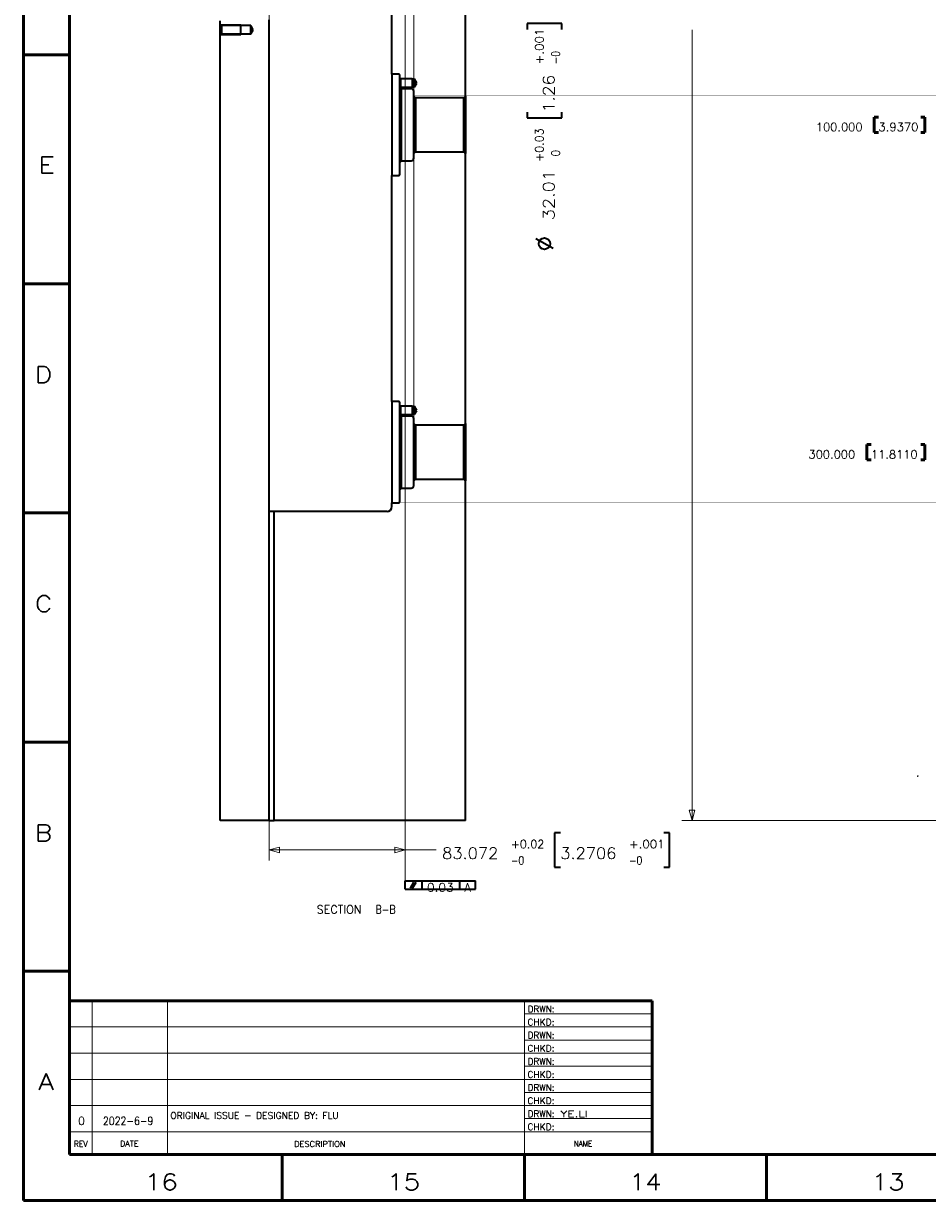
# Model space of a CAD drawing. Extents: x 2651 to 11825, y -3833 to 1075.
# Tile 151 of 256: x 3841 to 4117, y -1163 to -804. Entities that reach past the tile are written whole.
import ezdxf

# ---------------------------------------------------------------- set-up
doc = ezdxf.new("R2010")
doc.units = 0
doc.header["$LTSCALE"] = 10
doc.layers.add('1', color=7, linetype='CONTINUOUS')
doc.styles.add('pwfont', font='simplex.shx')

msp = doc.modelspace()

# ---------------------------------------------------------------- linework, layer by layer
at = {"layer": '1', "color": 7, "linetype": 'Continuous', "lineweight": 50}
for p, q in [((3840.684, -1163.358), (3840.684, -322.358)), ((3854.684, -1149.358), (3854.684, -336.358)), ((3840.684, -813.358), (3854.684, -813.358)), ((3840.684, -883.358), (3854.684, -883.358)), ((3840.684, -953.358), (3854.684, -953.358)), ((3840.684, -1023.358), (3854.684, -1023.358)), ((3840.684, -1093.358), (3854.684, -1093.358)), ((3854.684, -1149.358), (3854.684, -1102.358)), ((4032.684, -1102.358), (3854.684, -1102.358)), ((4032.684, -1149.358), (4032.684, -1102.358)), ((3854.684, -1149.358), (4032.684, -1149.358)), ((3854.684, -1149.358), (5015.684, -1149.358)), ((3919.684, -1163.358), (3919.684, -1149.358)), ((3993.684, -1163.358), (3993.684, -1149.358)), ((4067.684, -1163.358), (4067.684, -1149.358)), ((3840.684, -1163.358), (5029.684, -1163.358))]:
    msp.add_line(p, q, dxfattribs=at)
at = {"layer": '1', "color": 4, "linetype": 'Continuous', "lineweight": 13}
for p, q in [((3915.721, -951.305), (3915.721, -479.087)), ((3959.875, -941.925), (3959.875, -479.087)), ((3915.721, -618.219), (3915.721, -1059.478)), ((3957.257, -791.35), (3957.257, -1065.766)), ((3957.257, -793.602), (3957.257, -1059.478)), ((4143.521, -1047.262), (4041.743, -1047.262))]:
    msp.add_line(p, q, dxfattribs=at)
at = {"layer": '1', "color": 253, "linetype": 'Continuous', "lineweight": 35}
for p, q in [((3975.711, -826.012), (3975.711, -766.137)), ((3953.221, -819.262), (3953.221, -793.265)), ((3955.271, -819.262), (3953.221, -819.262)), ((3955.671, -820.505), (3955.671, -819.662)), ((3955.921, -820.755), (3955.671, -820.505)), ((3955.801, -823.39), (3955.921, -823.27)), ((3959.421, -820.755), (3955.921, -820.755)), ((3955.921, -823.27), (3959.421, -823.27)), ((3959.421, -820.812), (3959.421, -820.755)), ((3960.146, -820.812), (3959.421, -820.812)), ((3959.421, -823.27), (3959.421, -823.212)), ((3959.421, -823.212), (3960.146, -823.212)), ((3960.867, -822.012), (3960.146, -820.812)), ((3960.146, -823.212), (3960.867, -822.012)), ((3956.171, -823.76), (3955.801, -823.39)), ((3959.125, -823.76), (3956.171, -823.76)), ((3959.875, -826.012), (3959.875, -824.51)), ((3959.875, -826.012), (3960.375, -826.512)), ((3975.211, -826.512), (3960.375, -826.512)), ((3975.711, -826.012), (3975.211, -826.512)), ((3960.375, -843.012), (3959.875, -843.512)), ((3959.875, -845.015), (3959.875, -843.512)), ((3960.375, -843.012), (3971.236, -843.012)), ((3971.236, -843.012), (3971.236, -843.041)), ((3971.236, -843.041), (3975.24, -843.041)), ((3975.211, -842.997), (3975.24, -843.041)), ((3975.24, -843.041), (3975.711, -843.512)), ((3975.711, -926.012), (3975.711, -843.512)), ((3955.671, -846.265), (3956.171, -845.765)), ((3955.671, -849.862), (3955.671, -846.265)), ((3956.171, -845.765), (3959.125, -845.765)), ((3953.221, -919.262), (3953.221, -850.262)), ((3953.221, -850.262), (3955.271, -850.262)), ((3955.271, -919.262), (3953.221, -919.262)), ((3955.671, -920.505), (3955.671, -919.662)), ((3955.921, -920.755), (3955.671, -920.505)), ((3955.801, -923.39), (3955.921, -923.27)), ((3956.171, -923.76), (3955.801, -923.39)), ((3959.421, -920.755), (3955.921, -920.755)), ((3955.921, -923.27), (3959.421, -923.27)), ((3959.125, -923.76), (3956.171, -923.76)), ((3959.421, -920.812), (3959.421, -920.755)), ((3960.146, -920.812), (3959.421, -920.812)), ((3959.421, -923.27), (3959.421, -923.212)), ((3959.421, -923.212), (3960.146, -923.212)), ((3960.867, -922.012), (3960.146, -920.812)), ((3960.146, -923.212), (3960.867, -922.012)), ((3959.875, -926.012), (3959.875, -924.51)), ((3959.875, -926.012), (3960.375, -926.512)), ((3975.211, -926.512), (3960.375, -926.512)), ((3975.711, -926.012), (3975.211, -926.512)), ((3960.375, -943.012), (3959.875, -943.512)), ((3959.875, -945.015), (3959.875, -943.512)), ((3960.375, -943.012), (3971.236, -943.012)), ((3971.236, -943.012), (3971.236, -943.041)), ((3971.236, -943.041), (3975.24, -943.041)), ((3975.211, -942.997), (3975.24, -943.041)), ((3975.24, -943.041), (3975.711, -943.512)), ((3975.711, -1047.262), (3975.711, -943.512)), ((3955.671, -946.265), (3956.171, -945.765)), ((3955.671, -949.862), (3955.671, -946.265)), ((3956.171, -945.765), (3959.125, -945.765)), ((3953.221, -951.393), (3953.221, -950.262)), ((3953.221, -950.262), (3955.271, -950.262)), ((3917.221, -952.893), (3915.721, -952.893)), ((3917.221, -1047.262), (3917.221, -952.893)), ((3951.721, -952.893), (3917.221, -952.893)), ((4113.835, -1033.738), (4113.835, -1033.75)), ((4113.835, -1033.738), (4113.852, -1033.738)), ((4113.835, -1033.75), (4113.858, -1033.75)), ((4113.852, -1033.738), (4113.852, -1033.738)), ((4113.853, -1033.738), (4113.852, -1033.738)), ((4113.853, -1033.738), (4113.853, -1033.738)), ((4113.853, -1033.738), (4113.883, -1033.738)), ((4113.858, -1033.75), (4113.86, -1033.75)), ((4113.858, -1033.75), (4113.858, -1033.75)), ((4113.86, -1033.75), (4113.86, -1033.75)), ((4113.86, -1033.75), (4113.883, -1033.75)), ((4113.883, -1033.738), (4113.883, -1033.75)), ((3915.721, -1047.262), (3917.221, -1047.262)), ((3975.711, -1047.262), (3917.221, -1047.262))]:
    msp.add_line(p, q, dxfattribs=at)
at = {"layer": '1', "color": 12, "linetype": 'Continuous', "lineweight": 35}
for p, q in [((3900.721, -804.095), (3900.721, -803.037)), ((3900.721, -804.096), (3900.721, -804.095)), ((3900.721, -804.095), (3900.721, -804.095)), ((3901.111, -804.485), (3900.721, -804.096)), ((3907.071, -804.485), (3901.111, -804.485)), ((3907.071, -804.486), (3907.071, -804.485)), ((3910.104, -804.486), (3907.071, -804.486)), ((3910.871, -805.762), (3910.104, -804.486)), ((3915.721, -1047.262), (3915.721, -802.762)), ((3900.721, -807.429), (3901.111, -807.04)), ((3900.721, -1047.262), (3900.721, -807.429)), ((3900.721, -807.429), (3900.721, -807.429)), ((3900.721, -807.429), (3900.721, -807.429)), ((3901.111, -807.04), (3907.071, -807.04)), ((3907.071, -807.04), (3907.071, -807.039)), ((3907.071, -807.039), (3910.104, -807.039)), ((3910.104, -807.039), (3910.871, -805.762)), ((4113.831, -1033.75), (4113.831, -1033.753)), ((4113.831, -1033.75), (4113.886, -1033.75)), ((4113.831, -1033.753), (4113.886, -1033.753)), ((4113.886, -1033.75), (4113.886, -1033.753)), ((3915.721, -1047.262), (3900.721, -1047.262))]:
    msp.add_line(p, q, dxfattribs=at)
at = {"layer": '1', "color": 251, "linetype": 'Continuous', "lineweight": 13}
for p, q in [((3900.801, -804.175), (3907.071, -804.175)), ((3900.801, -807.35), (3907.071, -807.35))]:
    msp.add_line(p, q, dxfattribs=at)
at = {"layer": '1', "color": 2, "linetype": 'Continuous', "lineweight": 35}
for p, q in [((3994.523, -803.877), (3994.523, -805.627)), ((4005.086, -803.877), (3994.523, -803.877)), ((4005.086, -805.627), (4005.086, -803.877)), ((3994.523, -830.94), (3994.523, -832.69)), ((3994.523, -832.69), (4005.086, -832.69)), ((4005.086, -832.69), (4005.086, -830.94)), ((4002.478, -872.606), (3997.186, -869.629)), ((4002.92, -1051.022), (4002.92, -1061.584)), ((4004.67, -1051.022), (4002.92, -1051.022)), ((4038.032, -1051.022), (4036.282, -1051.022)), ((4038.032, -1061.584), (4038.032, -1051.022)), ((4002.92, -1061.584), (4004.67, -1061.584)), ((4036.282, -1061.584), (4038.032, -1061.584))]:
    msp.add_line(p, q, dxfattribs=at)
at = {"layer": '1', "color": 7, "linetype": 'Continuous', "lineweight": 13}
for p, q in [((4044.918, -1047.262), (4044.918, -805.819)), ((4044.067, -1044.087), (4044.918, -1047.262)), ((4045.769, -1044.087), (4044.067, -1044.087)), ((4044.918, -1047.262), (4045.769, -1044.087)), ((3918.896, -1055.452), (3915.721, -1056.303)), ((3915.721, -1056.303), (3918.896, -1057.154)), ((3915.721, -1056.303), (3966.782, -1056.303)), ((3918.896, -1057.154), (3918.896, -1055.452)), ((3954.082, -1055.452), (3954.082, -1057.154)), ((3957.257, -1056.303), (3954.082, -1055.452)), ((3954.082, -1057.154), (3957.257, -1056.303))]:
    msp.add_line(p, q, dxfattribs=at)
at = {"layer": '1', "color": 2, "linetype": 'Continuous', "lineweight": 50}
for p, q in [((4100.583, -832.419), (4100.583, -837.106)), ((4101.833, -832.419), (4100.583, -832.419)), ((4116.021, -832.419), (4114.771, -832.419)), ((4116.021, -837.106), (4116.021, -832.419)), ((4100.583, -837.106), (4101.833, -837.106)), ((4114.771, -837.106), (4116.021, -837.106)), ((4098.333, -932.419), (4098.333, -937.106)), ((4099.583, -932.419), (4098.333, -932.419)), ((4116.021, -932.419), (4114.771, -932.419)), ((4116.021, -937.106), (4116.021, -932.419)), ((4098.333, -937.106), (4099.583, -937.106)), ((4114.771, -937.106), (4116.021, -937.106))]:
    msp.add_line(p, q, dxfattribs=at)
at = {"layer": '1', "color": 7, "linetype": 'Continuous', "lineweight": 35}
msp.add_line((3854.684, -962.358), (3854.684, -1102.358), dxfattribs=at)
at = {"layer": '1', "color": 30, "linetype": 'Continuous', "lineweight": 35}
for p, q in [((4113.854, -1033.738), (4113.854, -1033.737)), ((4113.854, -1033.737), (4113.864, -1033.737)), ((4113.854, -1033.737), (4113.854, -1033.738)), ((4113.864, -1033.737), (4113.854, -1033.737)), ((4113.854, -1033.737), (4113.854, -1033.738)), ((4113.854, -1033.737), (4113.854, -1033.738)), ((4113.864, -1033.737), (4113.854, -1033.737)), ((4113.854, -1033.737), (4113.854, -1033.737)), ((4113.854, -1033.737), (4113.854, -1033.737)), ((4113.864, -1033.738), (4113.854, -1033.738)), ((4113.859, -1033.737), (4113.859, -1033.737)), ((4113.859, -1033.738), (4113.859, -1033.737)), ((4113.864, -1033.737), (4113.864, -1033.738)), ((4113.864, -1033.738), (4113.864, -1033.737)), ((4113.864, -1033.738), (4113.864, -1033.737)), ((4113.864, -1033.737), (4113.864, -1033.738)), ((4113.864, -1033.737), (4113.864, -1033.737)), ((4113.864, -1033.737), (4113.864, -1033.737))]:
    msp.add_line(p, q, dxfattribs=at)
at = {"layer": '1', "color": 253, "linetype": 'Continuous', "lineweight": 13}
for p, q in [((4113.854, -1033.737), (4113.854, -1033.737)), ((4113.854, -1033.737), (4113.854, -1033.737)), ((4113.864, -1033.737), (4113.864, -1033.737)), ((4113.864, -1033.737), (4113.864, -1033.737))]:
    msp.add_line(p, q, dxfattribs=at)
at = {"layer": '1', "color": 113, "linetype": 'Continuous', "lineweight": 35}
for p, q in [((3957.257, -1065.766), (3978.757, -1065.766)), ((3957.257, -1068.266), (3957.257, -1065.766)), ((3962.507, -1068.266), (3962.507, -1065.766)), ((3974.007, -1068.266), (3974.007, -1065.766)), ((3978.757, -1068.266), (3978.757, -1065.766)), ((3957.257, -1068.266), (3978.757, -1068.266))]:
    msp.add_line(p, q, dxfattribs=at)
at = {"layer": '1', "color": 3, "linetype": 'Continuous', "lineweight": 35}
for p, q in [((3958.862, -1067.971), (3959.944, -1066.081)), ((3959.551, -1067.971), (3960.594, -1066.081))]:
    msp.add_line(p, q, dxfattribs=at)
at = {"layer": '1', "color": 113, "linetype": 'Continuous', "lineweight": 13}
for p, q in [((3861.684, -1149.358), (3861.684, -1102.358)), ((3884.684, -1149.358), (3884.684, -1102.358)), ((3993.684, -1149.358), (3993.684, -1102.358)), ((4032.684, -1106.358), (3993.684, -1106.358)), ((4032.684, -1110.358), (3854.684, -1110.358)), ((4032.684, -1114.358), (3993.684, -1114.358)), ((4032.684, -1118.358), (3854.684, -1118.358)), ((4032.684, -1122.358), (3993.684, -1122.358)), ((4032.684, -1126.358), (3854.684, -1126.358)), ((4032.684, -1130.358), (3993.684, -1130.358)), ((4032.684, -1134.358), (3854.684, -1134.358)), ((4032.684, -1138.358), (3993.684, -1138.358)), ((4032.684, -1142.358), (3854.684, -1142.358))]:
    msp.add_line(p, q, dxfattribs=at)
at = {"layer": '1', "color": 2, "linetype": 'Continuous', "lineweight": 35}
msp.add_circle((3999.805, -871.09), 1.75, dxfattribs=at)
at = {"layer": '1', "color": 12, "linetype": 'Continuous', "lineweight": 35}
msp.add_circle((4113.834, -1033.751), 0.000155, dxfattribs=at)
at = {"layer": '1', "color": 253, "linetype": 'Continuous', "lineweight": 35}
msp.add_circle((4113.837, -1033.748), 0.000155, dxfattribs=at)
for centre, radius, start, end in [((3955.271, -819.662), 0.4, 0, 90), ((3959.125, -824.51), 0.75, 0, 90), ((3959.125, -845.015), 0.75, 270, 0), ((3955.271, -849.862), 0.4, 270, 0), ((3955.271, -919.662), 0.4, 0, 90), ((3959.125, -924.51), 0.75, 0, 90), ((3959.125, -945.015), 0.75, 270, 0), ((3951.721, -951.393), 1.5, 270, 0), ((3955.271, -949.862), 0.4, 270, 0)]:
    msp.add_arc(centre, radius, start, end, dxfattribs=at)
at = {"layer": '1', "color": 214, "linetype": 'Continuous', "lineweight": 35}
for centre, start, end in [((4113.853, -1033.738), 146.32059, 158.67672), ((4113.853, -1033.738), 21.32328, 33.67941), ((4113.865, -1033.738), 21.32328, 33.67941), ((4113.865, -1033.738), 146.32059, 158.67672)]:
    msp.add_arc(centre, 0.000275, start, end, dxfattribs=at)
at = {"layer": '1', "color": 12, "linetype": 'Continuous', "lineweight": 35}
for points, knots in [([(3900.721, -807.429), (3900.721, -807.303), (3900.721, -806.4), (3900.721, -805.124), (3900.721, -804.222), (3900.721, -804.095)], [0, 0, 0.0380552, 0.3086576, 0.6913424, 0.9619448, 1, 1]), ([(3900.721, -807.429), (3900.721, -806.941), (3900.721, -805.762), (3900.721, -805.125), (3900.721, -804.222), (3900.721, -804.096)], [0, 0, 0.1464534, 0.5, 0.6913442, 0.961942, 1, 1]), ([(3901.111, -804.485), (3901.111, -804.611), (3901.111, -805.478), (3901.111, -806.559), (3901.111, -807.04)], [0, 0, 0.0495082, 0.3887361, 0.8117396, 1, 1]), ([(3907.071, -807.039), (3907.071, -806.913), (3907.071, -806.046), (3907.071, -804.966), (3907.071, -804.486)], [0, 0, 0.0495142, 0.3887468, 0.8117552, 1, 1]), ([(3910.104, -807.039), (3910.104, -806.913), (3910.104, -806.046), (3910.104, -804.966), (3910.104, -804.486)], [0, 0, 0.0495142, 0.3887468, 0.8117552, 1, 1])]:
    msp.add_open_spline(points, degree=1, knots=knots, dxfattribs=at)
at = {"layer": '1', "color": 253, "linetype": 'Continuous', "lineweight": 35}
for points, knots in [([(3953.221, -819.262), (3953.221, -819.367), (3953.221, -820.197), (3953.221, -821.812), (3953.221, -824.126), (3953.221, -827.012), (3953.221, -830.317), (3953.221, -833.861), (3953.221, -837.454), (3953.221, -840.902), (3953.221, -844.018), (3953.221, -846.636), (3953.221, -848.614), (3953.221, -849.845), (3953.221, -850.262)], [0, 0, 0.0033806, 0.0301537, 0.0822562, 0.1568796, 0.2499998, 0.3565986, 0.4709275, 0.586824, 0.6980397, 0.7985793, 0.8830219, 0.946816, 0.9865221, 1, 1]), ([(3955.671, -823.288), (3955.671, -822.913), (3955.671, -821.867), (3955.671, -821.336), (3955.671, -820.606), (3955.671, -820.505)], [0, 0, 0.1347519, 0.5106729, 0.7013666, 0.9636364, 1, 1]), ([(3955.921, -823.27), (3955.921, -822.796), (3955.921, -821.733), (3955.921, -821.228), (3955.921, -820.755)], [0, 0, 0.1882536, 0.6112632, 0.8117464, 1, 1]), ([(3959.421, -820.812), (3959.421, -820.931), (3959.421, -821.745), (3959.421, -822.279), (3959.421, -823.094), (3959.421, -823.212)], [0, 0, 0.0495147, 0.3887363, 0.6112637, 0.9504853, 1, 1]), ([(3960.146, -823.212), (3960.146, -823.094), (3960.146, -822.279), (3960.146, -821.264), (3960.146, -820.812)], [0, 0, 0.0495147, 0.3887363, 0.8117426, 1, 1]), ([(3955.801, -823.39), (3955.749, -823.349), (3955.727, -823.331), (3955.714, -823.321), (3955.701, -823.311), (3955.671, -823.288)], [0, 0, 0.4026482, 0.5744959, 0.6711483, 0.7744566, 1, 1]), ([(3955.671, -846.265), (3955.671, -845.857), (3955.671, -845.354), (3955.671, -843.794), (3955.671, -841.594), (3955.671, -838.909), (3955.671, -835.93), (3955.671, -832.869), (3955.671, -831.375), (3955.671, -828.594), (3955.671, -827.356), (3955.671, -825.296), (3955.671, -824.51), (3955.671, -823.497), (3955.671, -823.288)], [0, 0, 0.0177523, 0.0396455, 0.1075257, 0.2032834, 0.3201284, 0.449774, 0.5830245, 0.6480394, 0.7690828, 0.822955, 0.9126187, 0.9468143, 0.9908976, 1, 1]), ([(3956.171, -845.765), (3956.171, -845.357), (3956.171, -844.163), (3956.171, -843.297), (3956.171, -841.107), (3956.171, -838.447), (3956.171, -835.513), (3956.171, -832.524), (3956.171, -829.701), (3956.171, -827.253), (3956.171, -826.228), (3956.171, -824.671), (3956.171, -824.168), (3956.171, -823.76)], [0, 0, 0.018541, 0.0727908, 0.1121443, 0.2116599, 0.3325599, 0.4658792, 0.6017282, 0.7300323, 0.8412767, 0.8878557, 0.9586053, 0.981459, 1, 1]), ([(3959.875, -843.512), (3959.875, -843.405), (3959.875, -842.559), (3959.875, -840.95), (3959.875, -838.735), (3959.875, -836.131), (3959.875, -833.394), (3959.875, -830.79), (3959.875, -828.575), (3959.875, -826.966), (3959.875, -826.12), (3959.875, -826.012)], [0, 0, 0.0061563, 0.054497, 0.1464467, 0.2730048, 0.4217832, 0.5782168, 0.7269952, 0.8535533, 0.945503, 0.9938437, 1, 1]), ([(3960.375, -826.512), (3960.375, -826.916), (3960.375, -828.088), (3960.375, -829.913), (3960.375, -832.213), (3960.375, -833.472), (3960.375, -836.053), (3960.375, -838.508), (3960.375, -839.612), (3960.375, -841.437), (3960.375, -842.113), (3960.375, -842.911), (3960.375, -843.012)], [0, 0, 0.0244727, 0.0954917, 0.206108, 0.3454914, 0.4217833, 0.5782167, 0.7269946, 0.793892, 0.9045083, 0.9455024, 0.9938439, 1, 1]), ([(3975.211, -842.996), (3975.211, -842.401), (3975.211, -841.798), (3975.211, -840.061), (3975.211, -837.772), (3975.211, -835.169), (3975.211, -832.525), (3975.211, -830.113), (3975.211, -829.075), (3975.211, -827.468), (3975.211, -826.621), (3975.211, -826.512)], [0, 0, 0.0360819, 0.0726478, 0.178067, 0.3169383, 0.4748093, 0.6352497, 0.7815612, 0.8445581, 0.9420279, 0.9934415, 1, 1]), ([(3975.711, -826.012), (3975.711, -826.441), (3975.711, -827.684), (3975.711, -829.619), (3975.711, -832.059), (3975.711, -834.762), (3975.711, -837.466), (3975.711, -839.905), (3975.711, -841.841), (3975.711, -843.084), (3975.711, -843.512)], [0, 0, 0.0244751, 0.0954956, 0.2061102, 0.3454923, 0.499997, 0.6545041, 0.7938862, 0.904502, 0.9755237, 1, 1]), ([(3975.211, -842.997), (3975.211, -842.996), (3975.211, -842.996)], [0, 0, 0.5410974, 1, 1]), ([(3953.221, -919.262), (3953.221, -919.367), (3953.221, -920.197), (3953.221, -921.812), (3953.221, -924.126), (3953.221, -927.012), (3953.221, -930.317), (3953.221, -933.861), (3953.221, -937.454), (3953.221, -940.902), (3953.221, -944.018), (3953.221, -946.636), (3953.221, -947.712), (3953.221, -949.328), (3953.221, -950.158), (3953.221, -950.262)], [0, 0, 0.0033813, 0.0301537, 0.0822562, 0.1568796, 0.2500005, 0.3565986, 0.4709275, 0.586824, 0.6980397, 0.7985793, 0.8830226, 0.9177438, 0.9698463, 0.9966194, 1, 1]), ([(3955.671, -923.288), (3955.671, -922.913), (3955.671, -921.867), (3955.671, -921.336), (3955.671, -920.606), (3955.671, -920.505)], [0, 0, 0.1347519, 0.5106729, 0.7013666, 0.9636364, 1, 1]), ([(3955.801, -923.39), (3955.749, -923.349), (3955.714, -923.322), (3955.701, -923.311), (3955.671, -923.288)], [0, 0, 0.4026483, 0.6710711, 0.7744566, 1, 1]), ([(3955.671, -946.265), (3955.671, -946.162), (3955.671, -945.354), (3955.671, -943.794), (3955.671, -941.594), (3955.671, -938.909), (3955.671, -935.931), (3955.671, -932.869), (3955.671, -929.941), (3955.671, -927.356), (3955.671, -925.296), (3955.671, -924.51), (3955.671, -923.497), (3955.671, -923.288)], [0, 0, 0.0044576, 0.0396455, 0.1075257, 0.2032834, 0.3201284, 0.4497731, 0.5830236, 0.7104292, 0.8229541, 0.9126187, 0.9468143, 0.9908967, 1, 1]), ([(3955.921, -923.27), (3955.921, -922.796), (3955.921, -921.733), (3955.921, -920.879), (3955.921, -920.755)], [0, 0, 0.1882551, 0.61126, 0.950489, 1, 1]), ([(3956.171, -945.765), (3956.171, -945.662), (3956.171, -944.854), (3956.171, -943.297), (3956.171, -941.107), (3956.171, -938.447), (3956.171, -935.513), (3956.171, -932.524), (3956.171, -929.701), (3956.171, -927.253), (3956.171, -926.228), (3956.171, -924.671), (3956.171, -924.168), (3956.171, -923.76)], [0, 0, 0.0046564, 0.0413937, 0.1121443, 0.2116599, 0.3325599, 0.4658783, 0.6017273, 0.7300323, 0.8412767, 0.8878557, 0.9586053, 0.981458, 1, 1]), ([(3959.421, -920.812), (3959.421, -921.264), (3959.421, -921.745), (3959.421, -922.761), (3959.421, -923.212)], [0, 0, 0.1882574, 0.3887449, 0.8117512, 1, 1]), ([(3960.146, -923.212), (3960.146, -922.761), (3960.146, -921.745), (3960.146, -920.931), (3960.146, -920.812)], [0, 0, 0.1882488, 0.6112551, 0.9504853, 1, 1]), ([(3959.875, -943.512), (3959.875, -943.405), (3959.875, -942.559), (3959.875, -941.841), (3959.875, -939.906), (3959.875, -937.466), (3959.875, -936.131), (3959.875, -933.394), (3959.875, -930.79), (3959.875, -928.575), (3959.875, -926.966), (3959.875, -926.12), (3959.875, -926.012)], [0, 0, 0.0061563, 0.0544971, 0.0954922, 0.2061081, 0.3454916, 0.4217825, 0.5782175, 0.726996, 0.8535543, 0.9455041, 0.9938449, 1, 1]), ([(3960.375, -926.512), (3960.375, -926.916), (3960.375, -928.088), (3960.375, -929.913), (3960.375, -932.213), (3960.375, -934.762), (3960.375, -937.312), (3960.375, -938.508), (3960.375, -940.596), (3960.375, -941.437), (3960.375, -942.609), (3960.375, -943.012)], [0, 0, 0.0244715, 0.0954906, 0.206107, 0.3454906, 0.5, 0.6545082, 0.7269955, 0.8535533, 0.9045082, 0.9755285, 1, 1]), ([(3975.211, -942.996), (3975.211, -942.401), (3975.211, -941.011), (3975.211, -938.971), (3975.211, -936.493), (3975.211, -933.835), (3975.211, -931.273), (3975.211, -929.075), (3975.211, -927.468), (3975.211, -926.62), (3975.211, -926.512)], [0, 0, 0.0360819, 0.1203935, 0.2441591, 0.3944986, 0.5557669, 0.7111777, 0.8445591, 0.9420291, 0.9934427, 1, 1]), ([(3975.711, -926.012), (3975.711, -926.12), (3975.711, -926.966), (3975.711, -927.684), (3975.711, -929.619), (3975.711, -932.059), (3975.711, -933.394), (3975.711, -936.131), (3975.711, -938.735), (3975.711, -939.905), (3975.711, -941.841), (3975.711, -942.559), (3975.711, -943.405), (3975.711, -943.512)], [0, 0, 0.0061563, 0.0544995, 0.0954945, 0.2061093, 0.3454916, 0.4217814, 0.5782139, 0.7269889, 0.793886, 0.9045019, 0.9454982, 0.9938413, 1, 1]), ([(3975.211, -942.997), (3975.211, -942.996), (3975.211, -942.996)], [0, 0, 0.5410974, 1, 1])]:
    msp.add_open_spline(points, degree=1, knots=knots, dxfattribs=at)
for points in [[(3971.236, -842.996), (3971.236, -843.012)], [(3971.236, -942.996), (3971.236, -943.012)], [(4113.853, -1033.738), (4113.852, -1033.738)]]:
    msp.add_open_spline(points, degree=1, dxfattribs=at)
at = {"layer": '1', "color": 214, "linetype": 'Continuous', "lineweight": 35}
for points in [[(4113.853, -1033.738), (4113.852, -1033.738)], [(4113.853, -1033.738), (4113.853, -1033.738)], [(4113.865, -1033.738), (4113.865, -1033.738)], [(4113.865, -1033.738), (4113.865, -1033.738)]]:
    msp.add_open_spline(points, degree=1, dxfattribs=at)
at = {"layer": '1', "color": 30, "linetype": 'Continuous', "lineweight": 35}
for points in [[(4113.854, -1033.737), (4113.854, -1033.737)], [(4113.854, -1033.737), (4113.854, -1033.737)], [(4113.854, -1033.737), (4113.854, -1033.737)], [(4113.864, -1033.737), (4113.864, -1033.737)], [(4113.864, -1033.737), (4113.864, -1033.737)], [(4113.864, -1033.737), (4113.864, -1033.737)]]:
    msp.add_open_spline(points, degree=1, dxfattribs=at)

# ---------------------------------------------------------------- texts
at = {"layer": '1', "color": 1, "linetype": 'Continuous', "lineweight": 13, "char_height": 2.5, "attachment_point": 7, "rotation": 90, "line_spacing_factor": 0.903614, "style": 'pwfont'}
for s, insert in [('\\W1.0598;+.001', (3999.494, -816.296)), ('\\W0.8241;-0', (4004.494, -816.296)), ('\\W0.9914;+0.03', (3999.494, -846.077)), ('\\W0.9326; 0', (4004.494, -846.077))]:
    msp.add_mtext(s, dxfattribs=dict(at, insert=insert))
at = {"layer": '1', "color": 2, "linetype": 'Continuous', "lineweight": 13, "char_height": 3.5, "attachment_point": 7, "rotation": 90, "line_spacing_factor": 0.903614, "style": 'pwfont'}
for s, insert in [('\\W1.0970;1.26', (4002.87, -831.001)), ('\\W1.1383;32.01', (4002.87, -863.932))]:
    msp.add_mtext(s, dxfattribs=dict(at, insert=insert))
at = {"layer": '1', "color": 2, "linetype": 'Continuous', "lineweight": 13, "attachment_point": 7, "line_spacing_factor": 0.903614, "style": 'pwfont'}
for s, insert, char_height in [('\\W1.0231;100.000', (4082.716, -836.707), 2.5), ('\\W1.0396;3.9370', (4101.81, -836.707), 2.5), ('\\W1.0231;300.000', (4080.466, -936.707), 2.5), ('\\W1.0231;11.8110', (4099.56, -936.707), 2.5), ('\\W1.0396;83.072', (3968.555, -1059.026), 3.5), ('\\W1.0396;3.2706', (4004.636, -1059.026), 3.5)]:
    msp.add_mtext(s, dxfattribs=dict(at, insert=insert, char_height=char_height))
at = {"layer": '1', "color": 3, "linetype": 'Continuous', "lineweight": 13, "attachment_point": 7, "line_spacing_factor": 0.903614, "style": 'pwfont'}
for s, insert, char_height in [('\\W1.2353;E', (3845.198, -849.579), 5), ('\\W1.1667;D', (3844.198, -913.579), 5), ('\\W1.1667;C', (3844.198, -983.579), 5), ('\\W1.1667;B', (3844.198, -1053.579), 5), ('\\W1.0970;0.03', (3963.89, -1068.961), 2.5), ('\\W0.9844;A', (3975.39, -1068.961), 2.5), ('\\W0.9998;SECTION ', (3930.236, -1075.705), 2.5), ('\\W0.8380;B-B', (3948.236, -1075.705), 2.5), ('\\W1.2353;A', (3845.198, -1129.579), 5), ('\\W1.1883;16', (3877.683, -1160.179), 5), ('\\W1.1883;15', (3951.683, -1160.179), 5), ('\\W1.1571;14', (4025.683, -1160.179), 5), ('\\W1.1883;13', (4099.683, -1160.179), 5)]:
    msp.add_mtext(s, dxfattribs=dict(at, insert=insert, char_height=char_height))
at = {"layer": '1', "color": 1, "linetype": 'Continuous', "lineweight": 13, "char_height": 2.5, "attachment_point": 7, "line_spacing_factor": 0.903614, "style": 'pwfont'}
for s, insert in [('\\W0.9914;+0.02', (3989.552, -1055.748)), ('\\W1.0598;+.001', (4025.633, -1055.748)), ('\\W0.8241;-0', (3989.552, -1060.748)), ('\\W0.8241;-0', (4025.633, -1060.748))]:
    msp.add_mtext(s, dxfattribs=dict(at, insert=insert))
at = {"layer": '1', "color": 113, "linetype": 'Continuous', "lineweight": 13, "attachment_point": 7, "line_spacing_factor": 0.903614, "style": 'pwfont'}
for s, insert, char_height in [('\\W0.9809;DRWN:', (3994.685, -1105.887), 2), ('\\W1.0132;CHKD:', (3994.629, -1109.887), 2), ('\\W0.9809;DRWN:', (3994.685, -1113.887), 2), ('\\W1.0132;CHKD:', (3994.629, -1117.887), 2), ('\\W0.9809;DRWN:', (3994.685, -1121.887), 2), ('\\W1.0132;CHKD:', (3994.629, -1125.887), 2), ('\\W0.9809;DRWN:', (3994.671, -1129.887), 2), ('\\W1.0132;CHKD:', (3994.629, -1133.887), 2), ('\\W0.9809;DRWN:', (3994.685, -1137.887), 2), ('\\W1.0132;CHKD:', (3994.629, -1141.887), 2), ('\\W0.9556;REV', (3856.095, -1146.926), 1.75), ('\\W1.0208;DATE', (3870.169, -1146.869), 1.75), ('\\W1.0550;DESCRIPTION', (3923.327, -1146.983), 1.75), ('\\W0.9074;NAME', (4008.783, -1146.869), 1.75)]:
    msp.add_mtext(s, dxfattribs=dict(at, insert=insert, char_height=char_height))
at = {"layer": '1', "color": 30, "linetype": 'Continuous', "lineweight": 13, "attachment_point": 7, "line_spacing_factor": 0.903614, "style": 'pwfont'}
for s, insert, char_height in [('\\W1.0188;ORIGINAL ISSUE - DESIGNED BY: FLU', (3885.54, -1138.414), 2), ('\\W1.3559;YE.LI', (4004.696, -1137.938), 2), ('\\W0.9844;0', (3857.317, -1140.303), 2.5), ('\\W0.8359;2022-6-9', (3864.936, -1140.303), 2.5)]:
    msp.add_mtext(s, dxfattribs=dict(at, insert=insert, char_height=char_height))

doc.saveas('drawing.dxf')
